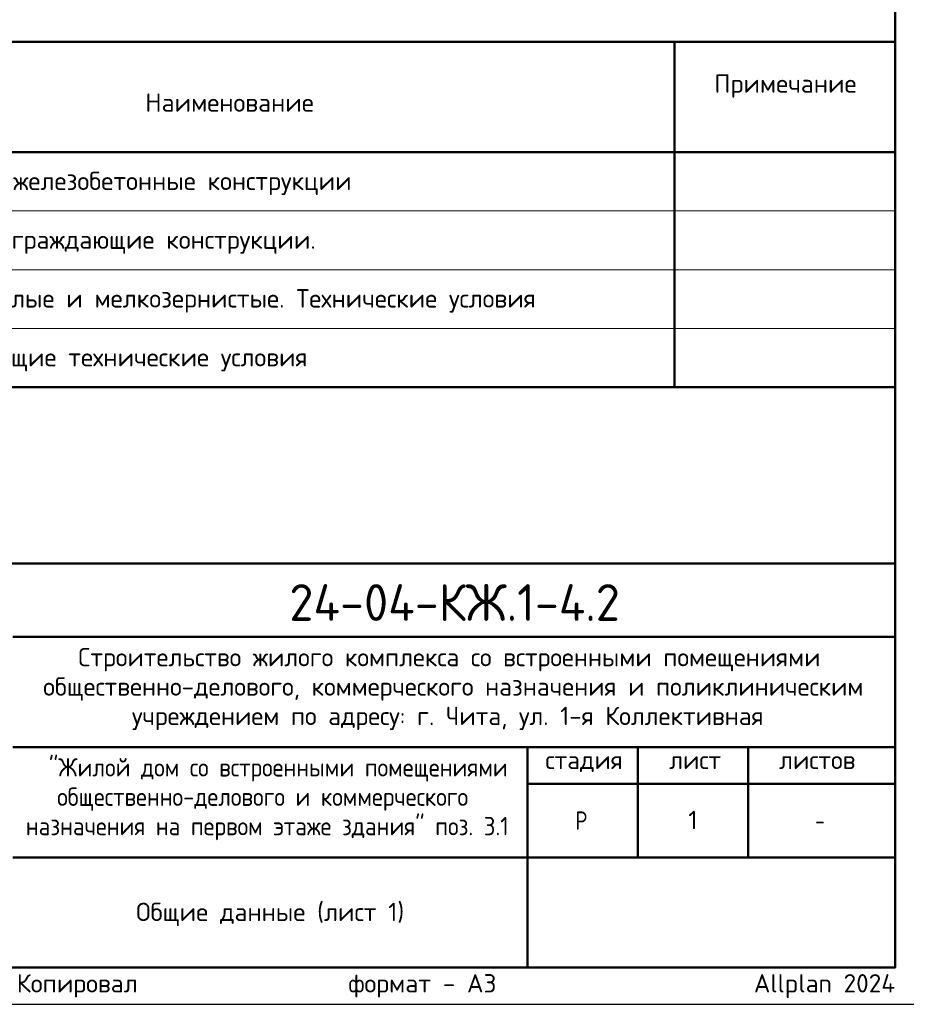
# Model space of a CAD drawing. Header units: millimetres. Extents: x 0 to 62706, y 0 to 29700.
# Tile 3 of 5: x 29593 to 41652, y 0 to 13403. Entities that reach past the tile are written whole.
import ezdxf

# ---------------------------------------------------------------- set-up
doc = ezdxf.new("R2010")
doc.units = ezdxf.units.MM
for name, color, linetype, lineweight in [('Standard', 7, 'Continuous', 25), ('Надписи', 7, 'Continuous', 25), ('Общий01', 7, 'Continuous', 13)]:
    doc.layers.add(name, color=color, linetype=linetype, lineweight=lineweight)
doc.styles.add('ISOCPEUR', font='txt')

msp = doc.modelspace()

# ---------------------------------------------------------------- linework, layer by layer
at = {"layer": 'Standard', "color": 7, "linetype": 'Continuous', "lineweight": 13, "transparency": 33554687}
for p, q in [((23000, 13100), (41500, 13100)), ((23000, 10800), (41500, 10800)), ((23000, 10000), (41500, 10000)), ((23000, 10000), (41500, 10000)), ((23000, 9200), (41500, 9200)), ((23000, 8400), (41500, 8400))]:
    msp.add_line(p, q, dxfattribs=at)
at = {"layer": 'Standard', "color": 7, "linetype": 'Continuous', "lineweight": 50, "transparency": 33554687}
for p, q in [((38500, 13100), (38500, 8400)), ((23000, 11600), (41500, 11600)), ((23000, 6000), (41500, 6000)), ((29500, 5000), (41500, 5000)), ((29500, 3500), (41500, 3500)), ((36500, 2000), (36500, 3500)), ((38000, 2000), (38000, 3500)), ((39500, 2000), (39500, 3500)), ((36500, 3000), (41500, 3000)), ((29500, 2000), (41500, 2000)), ((36500, 500), (36500, 2000)), ((36500, 500), (36500, 2000))]:
    msp.add_line(p, q, dxfattribs=at)
at = {"layer": 'Standard', "color": 7, "linetype": 'Continuous', "lineweight": 25, "transparency": 33554687}
for p, q in [((41500, 500), (41500, 6000)), ((23000, 500), (41500, 500)), ((23000, 500), (41500, 500)), ((23000, 500), (41500, 500))]:
    msp.add_line(p, q, dxfattribs=at)
msp.add_lwpolyline([(0, 0), (42000, 0), (42000, 29700), (0, 29700), (0, 0)], close=True, dxfattribs=at)
at = {"layer": 'Standard', "color": 7, "linetype": 'Continuous', "lineweight": 50, "transparency": 33554687}
for points in [[(2000, 29200), (41500, 29200), (41500, 500), (2000, 500), (2000, 29200)], [(23000, 8400), (23000, 13100), (41500, 13100), (41500, 8400), (23000, 8400)]]:
    msp.add_lwpolyline(points, close=True, dxfattribs=at)
at = {"layer": 'Standard', "color": 7, "linetype": 'Continuous', "lineweight": 25, "transparency": 33554687}
msp.add_lwpolyline([(41500, 6000), (23000, 6000), (23000, 500), (41500, 500), (41500, 6000)], dxfattribs=at)

# ---------------------------------------------------------------- texts
at = {"layer": 'Standard', "color": 7, "linetype": 'Continuous', "lineweight": 13, "transparency": 33554687, "char_height": 250, "style": 'ISOCPEUR'}
for s, insert, width, attachment_point in [('\\A1;{\\fISOCPEUR|i0|b0;\\H250.000000;\\W1.000000;\\C7;Примечание}\\P', (40008, 12500), 1946.67, 5), ('\\A1;{\\fISOCPEUR|i0|b0;\\H250.000000;\\W1.000000;\\C7;Наименование}\\P', (32447, 12275), 2322.22, 5), ('\\A1;{\\fISOCPEUR|i0|b0;\\H250.000000;\\W1.000000;\\C7;Бетонные и железобетонные конструкции}\\P', (27470, 11175), 6786.57, 4), ('\\A1;{\\fISOCPEUR|i0|b0;\\H250.000000;\\W1.000000;\\C7;Несущие и ограждающие конструкции.}\\P', (27508, 10375), 6236.49, 4), ('\\A1;{\\fISOCPEUR|i0|b0;\\H250.000000;\\W1.000000;\\C7;Бетоны тяжелые и мелкозернистые. Технические условия}\\P', (27470, 9575), 9261.82, 4), ('\\A1;{\\fISOCPEUR|i0|b0;\\H250.000000;\\W1.000000;\\C7;Опалубка. Общие технические условия}\\P', (27470, 8775), 6248.99, 4)]:
    msp.add_mtext(s, dxfattribs=dict(at, insert=insert, width=width, attachment_point=attachment_point))
at = {"layer": 'Standard', "color": 7, "linetype": 'Continuous', "lineweight": 50, "transparency": 33554687, "insert": (33260, 5218), "char_height": 500, "width": 4986.98, "attachment_point": 7, "style": 'ISOCPEUR'}
msp.add_mtext('\\W0.96;24-04-КЖ.1-4.2', dxfattribs=at)
at = {"layer": 'Standard', "color": 7, "linetype": 'Continuous', "lineweight": 25, "transparency": 33554687, "char_height": 250, "style": 'ISOCPEUR'}
for s, insert, width, attachment_point in [('\\W0.99;Строительство жилого комплекса со встроенными помещениями', (30388, 4533), 10343.94, 7), ('\\W0.99;общественно-делового, коммерческого назначения и поликлиническим', (29912, 4133), 11292.27, 7), ('\\W0.99;учреждением по адресу: г. Чита, ул. 1-я Коллективная', (31119, 3733), 8881.18, 7), ('\\W0.90;"Жилой дом со встроенными помещениями', (29989, 3033), 6132.51, 7), ('\\W0.99;стадия    лист     листов', (36743, 3162), 4372.59, 7), ('\\W0.90;общественно-делового и коммерческого', (30102, 2633), 5904.55, 7), ('\\W0.90;назначения на первом этаже здания" поз. 3.1', (29676, 2233), 6756.08, 7), ('\\W0.80;Р', (37150, 2375), 299.86, 7), ('\\W0.78;-', (40412, 2375), 272.01, 7), ('\\A1;{\\fISOCPEUR|i0|b0;\\H250.000000;\\W1.000000;\\C7;Общие данные (лист 1)}\\P', (33000, 1383), 3696.6, 2)]:
    msp.add_mtext(s, dxfattribs=dict(at, insert=insert, width=width, attachment_point=attachment_point))
at = {"layer": 'Standard', "color": 8, "linetype": 'Continuous', "lineweight": 13, "transparency": 33554687, "insert": (41500, 248), "char_height": 250, "width": 11749.46, "attachment_point": 6, "style": 'ISOCPEUR'}
msp.add_mtext('\\A1;{\\fISOCPEUR|i0|b0;\\H250.000000;\\W1.000000;\\C8;Копировал                  формат - А3                      Allplan 2024}\\P', dxfattribs=at)
at = {"layer": 'Надписи', "color": 7, "linetype": 'Continuous', "lineweight": 13, "transparency": 33554687, "insert": (38750, 2510), "char_height": 250, "width": 194.44, "attachment_point": 5, "style": 'ISOCPEUR'}
msp.add_mtext('\\A1;{\\fISOCPEUR|i0|b0;\\H250.000000;\\W1.000000;\\C7;1}\\P', dxfattribs=at)
at = {"layer": 'Общий01', "transparency": 33554687, "insert": (32267, 13794), "char_height": 450, "width": 9852.92, "attachment_point": 5, "style": 'ISOCPEUR'}
msp.add_mtext('\\A1;{\\fISOCPEUR|i0|b0;\\H450.000000;\\W1.000000;\\C7;Ведомость ссылочных документов}\\P', dxfattribs=at)

doc.saveas('drawing.dxf')
